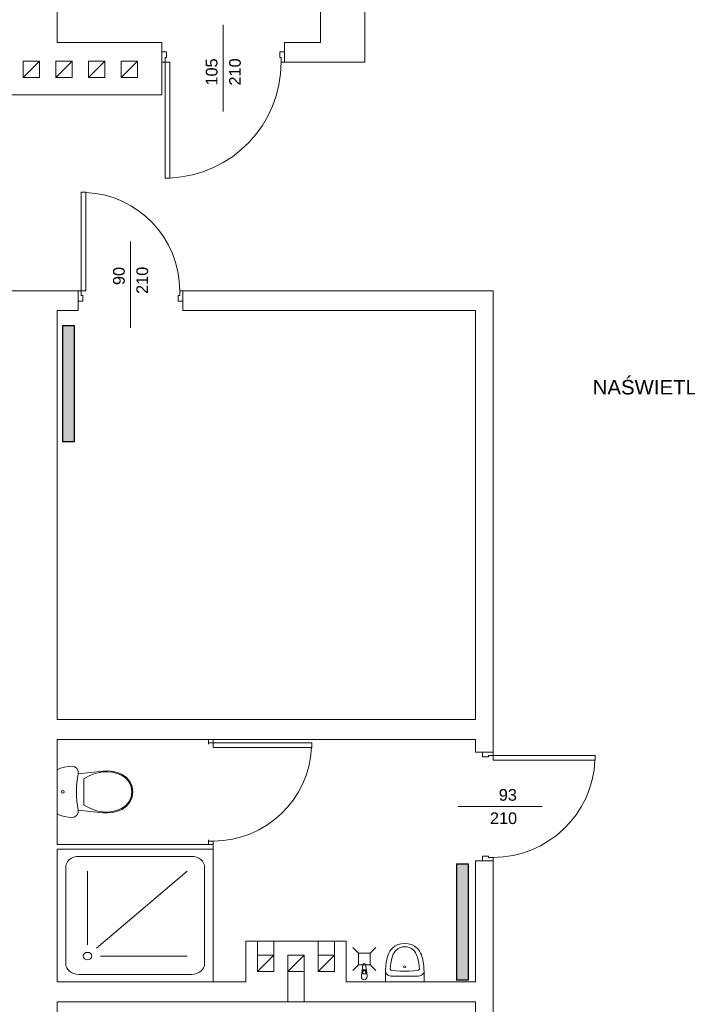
# Model space of a CAD drawing. Header units: millimetres. Extents: x 12683 to 90307, y 30842 to 62253.
# Tile 57 of 152: x 43648 to 44220, y 42301 to 43146. Entities that reach past the tile are written whole.
import ezdxf

# ---------------------------------------------------------------- set-up
doc = ezdxf.new("R2010")
doc.units = ezdxf.units.MM
doc.header["$LTSCALE"] = 0.6
doc.layers.add('zzz_podklady_drzwi_opisy', color=252, linetype='Continuous', lineweight=15)
doc.layers.add('zzz_podklady_sciany', color=252, linetype='Continuous', lineweight=15)
doc.layers.add('zzz_podklady_grzejniki_ist', color=252, linetype='Continuous')
doc.styles.add('GENERATED_STYLE_1', font='ARIAL.TTF')
doc.dimstyles.new('GENERATED_STYLE__5', dxfattribs={"dimtxt": 0.18, "dimasz": 91.2, "dimexe": 0.18, "dimexo": 0.0625, "dimgap": 0.09, "dimtad": 0, "dimtih": 1, "dimtoh": 1, "dimdec": 4, "dimzin": 0, "dimdsep": 46, "dimcen": 0.09, "dimadec": 0, "dimazin": 0, "dimtfac": 1, "dimtdec": 4, "dimtmove": 0, "dimatfit": 3, "dimldrblk": 'ARROWHEAD_5', "dimfxl": 1, "dimtolj": 1, "dimtzin": 0, "dimarcsym": 0})

# ---------------------------------------------------------------- blocks, each defined once
blk = doc.blocks.new('ARROWHEAD_5')
at = {"linetype": 'Continuous'}
blk.add_line((0, 0), (-1, 0), dxfattribs=at)
blk.add_solid([(-1, 0.2679), (0, 0), (-1, -0.2679), (-1, 0.2679)], dxfattribs=at)

msp = doc.modelspace()

# ---------------------------------------------------------------- hatches: boundary and pattern name
at = {"layer": 'zzz_podklady_grzejniki_ist'}
for points in [[(43684.07, 42783.88), (43694.07, 42783.88), (43694.07, 42883.88), (43684.07, 42883.88)], [(44022.04, 42322.08), (44032.04, 42322.08), (44032.04, 42422.08), (44022.04, 42422.08)]]:
    msp.add_hatch(color=256, dxfattribs=at).paths.add_polyline_path(points, flags=0)

# ---------------------------------------------------------------- linework, layer by layer
at = {"layer": 'zzz_podklady_drzwi_opisy'}
for p, q in [((43822, 43067.53), (43822, 43141.67)), ((43773.5, 43118.67), (43769.5, 43118.67)), ((43773.5, 43113.67), (43773.5, 43118.67)), ((43874.5, 43118.67), (43870.5, 43118.67)), ((43870.5, 43118.67), (43870.5, 43113.67)), ((43769.5, 43109.67), (43772.3, 43109.67)), ((43772.3, 43109.67), (43772.3, 43113.67)), ((43772.3, 43113.67), (43773.5, 43113.67)), ((43772.3, 43109.67), (43772.3, 43010.27)), ((43776.3, 43109.67), (43772.3, 43109.67)), ((43776.3, 43010.27), (43776.3, 43109.67)), ((43870.5, 43113.67), (43871.7, 43113.67)), ((43871.7, 43113.67), (43871.7, 43109.67)), ((43871.7, 43109.67), (43874.5, 43109.67)), ((43772.3, 43010.27), (43776.3, 43010.27)), ((43700.3, 42913.67), (43700.3, 42998.07)), ((43700.3, 42998.07), (43704.3, 42998.07)), ((43704.3, 42998.07), (43704.3, 42913.67)), ((43742.5, 42955.81), (43742.5, 42881.67)), ((43697.5, 42913.67), (43700.3, 42913.67)), ((43700.3, 42913.67), (43700.3, 42909.67)), ((43704.3, 42913.67), (43700.3, 42913.67)), ((43784.7, 42909.67), (43784.7, 42913.67)), ((43784.7, 42913.67), (43787.5, 42913.67)), ((43701.5, 42904.67), (43697.5, 42904.67)), ((43700.3, 42909.67), (43701.5, 42909.67)), ((43701.5, 42909.67), (43701.5, 42904.67)), ((43783.5, 42904.67), (43783.5, 42909.67)), ((43783.5, 42909.67), (43784.7, 42909.67)), ((43787.5, 42904.67), (43783.5, 42904.67)), ((43813.5, 42525.87), (43897.9, 42525.87)), ((43813.5, 42521.87), (43813.5, 42525.87)), ((43897.9, 42525.87), (43897.9, 42521.87)), ((43897.9, 42521.87), (43813.5, 42521.87)), ((44044.5, 42513.67), (44044.5, 42517.67)), ((44053.5, 42514.87), (44049.5, 42514.87)), ((44049.5, 42514.87), (44049.5, 42513.67)), ((44053.5, 42517.67), (44053.5, 42514.87)), ((44053.5, 42514.87), (44140.9, 42514.87)), ((44053.5, 42510.87), (44053.5, 42514.87)), ((44140.9, 42514.87), (44140.9, 42510.87)), ((44049.5, 42513.67), (44044.5, 42513.67)), ((44140.9, 42510.87), (44053.5, 42510.87)), ((44095.65, 42471.17), (44023.5, 42471.17)), ((44044.5, 42424.67), (44044.5, 42428.67)), ((44044.5, 42428.67), (44049.5, 42428.67)), ((44049.5, 42428.67), (44049.5, 42427.47)), ((44049.5, 42427.47), (44053.5, 42427.47)), ((44053.5, 42427.47), (44053.5, 42424.67))]:
    msp.add_line(p, q, dxfattribs=at)
for centre, radius, start, end in [((43772.3, 43109.67), 99.4, 272.30629, 0), ((43700.3, 42913.67), 84.4, 0, 87.28354), ((43813.5, 42525.87), 84.4, 270, 357.28354), ((44053.5, 42514.87), 87.4, 270, 357.37685)]:
    msp.add_arc(centre, radius, start, end, dxfattribs=at)
at = {"layer": 'zzz_podklady_grzejniki_ist'}
for p, q in [((43684.07, 42883.88), (43694.07, 42883.88)), ((43684.07, 42883.88), (43684.07, 42783.88)), ((43694.07, 42883.88), (43694.07, 42783.88)), ((43694.07, 42783.88), (43684.07, 42783.88)), ((44022.04, 42422.08), (44032.04, 42422.08)), ((44022.04, 42422.08), (44022.04, 42322.08)), ((44032.04, 42422.08), (44032.04, 42322.08)), ((44032.04, 42322.08), (44022.04, 42322.08))]:
    msp.add_line(p, q, dxfattribs=at)
at = {"layer": 'zzz_podklady_sciany'}
for p, q in [((43943.5, 43109.67), (43943.5, 43533.67)), ((43905.5, 43456.67), (43905.5, 43126.67)), ((43679.5, 43126.67), (43679.5, 43236.67)), ((43769.5, 43126.67), (43679.5, 43126.67)), ((43769.5, 43118.67), (43769.5, 43126.67)), ((43874.5, 43118.67), (43874.5, 43126.67)), ((43905.5, 43126.67), (43874.5, 43126.67)), ((43769.5, 43109.67), (43769.5, 43118.67)), ((43769.5, 43118.67), (43769.5, 43109.67)), ((43769.5, 43109.67), (43769.5, 43118.67)), ((43874.5, 43109.67), (43874.5, 43118.67)), ((43874.5, 43109.67), (43874.5, 43118.67)), ((43874.5, 43109.67), (43874.5, 43118.67)), ((43650.5, 43096.67), (43664.5, 43110.67)), ((43678.5, 43096.67), (43692.5, 43110.67)), ((43706.5, 43096.67), (43720.5, 43110.67)), ((43734.5, 43096.67), (43748.5, 43110.67)), ((43769.5, 43081.67), (43769.5, 43109.67)), ((43874.5, 43109.67), (43943.5, 43109.67)), ((43572.5, 43081.67), (43769.5, 43081.67)), ((43697.5, 42913.67), (43623.5, 42913.67)), ((43697.5, 42913.67), (43697.5, 42904.67)), ((43697.5, 42904.67), (43697.5, 42913.67)), ((43697.5, 42913.67), (43697.5, 42904.67)), ((43787.5, 42913.67), (43787.5, 42904.67)), ((44053.5, 42913.67), (43787.5, 42913.67)), ((43787.5, 42913.67), (43787.5, 42904.67)), ((43787.5, 42913.67), (43787.5, 42904.67)), ((44053.5, 42517.67), (44053.5, 42913.67)), ((43697.5, 42904.67), (43697.5, 42896.67)), ((43787.5, 42904.67), (43787.5, 42896.67)), ((43679.5, 42896.67), (43697.5, 42896.67)), ((43679.5, 42545.67), (43679.5, 42896.67)), ((43787.5, 42896.67), (44038.5, 42896.67)), ((44038.5, 42896.67), (44038.5, 42545.67)), ((44038.5, 42545.67), (43679.5, 42545.67)), ((43679.5, 42438.67), (43679.5, 42528.67)), ((43679.5, 42528.67), (43809.5, 42528.67)), ((43813.5, 42528.67), (43809.5, 42528.67)), ((43809.5, 42524.67), (43809.5, 42528.67)), ((43809.5, 42528.67), (43813.5, 42528.67)), ((43813.5, 42528.67), (43809.5, 42528.67)), ((43813.5, 42525.87), (43809.5, 42525.87)), ((43809.5, 42525.87), (43809.5, 42524.67)), ((43813.5, 42528.67), (44038.5, 42528.67)), ((43813.5, 42528.67), (43813.5, 42525.87)), ((44038.5, 42528.67), (44038.5, 42517.67)), ((44044.5, 42517.67), (44038.5, 42517.67)), ((44053.5, 42517.67), (44044.5, 42517.67)), ((44044.5, 42517.67), (44053.5, 42517.67)), ((44053.5, 42517.67), (44044.5, 42517.67)), ((43682.58, 42503.91), (43679.5, 42502.56)), ((43679.5, 42502.56), (43679.5, 42464.78)), ((43685.8, 42504.88), (43682.58, 42503.91)), ((43689.1, 42505.47), (43685.8, 42504.88)), ((43692.45, 42505.67), (43689.1, 42505.47)), ((43694.72, 42505.16), (43692.45, 42505.67)), ((43696.55, 42503.72), (43694.72, 42505.16)), ((43697.59, 42501.63), (43696.55, 42503.72)), ((43697.64, 42499.3), (43697.59, 42501.63)), ((43718.81, 42501.57), (43697.64, 42499.3)), ((43710.39, 42498.82), (43706.37, 42497.1)), ((43714.58, 42500.05), (43710.39, 42498.82)), ((43718.89, 42500.77), (43714.58, 42500.05)), ((43723.04, 42501.73), (43718.81, 42501.57)), ((43723.01, 42500.92), (43718.89, 42500.77)), ((43727.1, 42500.48), (43723.01, 42500.92)), ((43727.24, 42501.28), (43723.04, 42501.73)), ((43731.1, 42499.47), (43727.1, 42500.48)), ((43731.35, 42500.24), (43727.24, 42501.28)), ((43734.91, 42497.9), (43731.1, 42499.47)), ((43735.26, 42498.62), (43731.35, 42500.24)), ((43739.06, 42496.02), (43735.26, 42498.62)), ((43706.37, 42497.1), (43702.58, 42494.92)), ((43702.58, 42494.92), (43702.58, 42472.42)), ((43738.52, 42495.42), (43734.91, 42497.9)), ((43741.32, 42492.04), (43738.52, 42495.42)), ((43742.01, 42492.47), (43739.06, 42496.02)), ((43743.1, 42488.02), (43741.32, 42492.04)), ((43743.87, 42488.24), (43742.01, 42492.47)), ((43743.7, 42483.67), (43743.1, 42488.02)), ((43743.1, 42479.32), (43743.7, 42483.67)), ((43744.5, 42483.67), (43743.87, 42488.24)), ((43743.87, 42479.1), (43744.5, 42483.67)), ((43738.52, 42471.92), (43741.32, 42475.3)), ((43739.06, 42471.32), (43742.01, 42474.87)), ((43741.32, 42475.3), (43743.1, 42479.32)), ((43742.01, 42474.87), (43743.87, 42479.1)), ((43679.5, 42464.78), (43682.58, 42463.43)), ((43696.55, 42463.62), (43697.59, 42465.71)), ((43697.59, 42465.71), (43697.64, 42468.04)), ((43697.64, 42468.04), (43718.81, 42465.77)), ((43702.58, 42472.42), (43706.37, 42470.24)), ((43706.37, 42470.24), (43710.39, 42468.52)), ((43710.39, 42468.52), (43714.58, 42467.29)), ((43714.58, 42467.29), (43718.89, 42466.57)), ((43718.81, 42465.77), (43723.04, 42465.61)), ((43718.89, 42466.57), (43723.01, 42466.42)), ((43723.01, 42466.42), (43727.1, 42466.86)), ((43723.04, 42465.61), (43727.24, 42466.06)), ((43727.1, 42466.86), (43731.1, 42467.87)), ((43727.24, 42466.06), (43731.35, 42467.1)), ((43731.1, 42467.87), (43734.91, 42469.44)), ((43731.35, 42467.1), (43735.26, 42468.72)), ((43734.91, 42469.44), (43738.52, 42471.92)), ((43735.26, 42468.72), (43739.06, 42471.32)), ((43682.58, 42463.43), (43685.8, 42462.46)), ((43685.8, 42462.46), (43689.1, 42461.87)), ((43689.1, 42461.87), (43692.45, 42461.67)), ((43692.45, 42461.67), (43694.72, 42462.18)), ((43694.72, 42462.18), (43696.55, 42463.62)), ((43809.5, 42438.67), (43809.5, 42442.67)), ((43809.5, 42442.67), (43809.5, 42441.47)), ((43809.5, 42441.47), (43813.5, 42441.47)), ((43813.5, 42441.47), (43813.5, 42438.67)), ((43809.5, 42438.67), (43679.5, 42438.67)), ((43679.5, 42320.67), (43679.5, 42434.67)), ((43679.5, 42434.67), (43813.5, 42434.67)), ((43813.5, 42434.67), (43679.5, 42434.67)), ((43679.5, 42434.67), (43679.5, 42320.67)), ((43813.5, 42438.67), (43809.5, 42438.67)), ((43813.5, 42438.67), (43809.5, 42438.67)), ((43813.5, 42438.67), (43809.5, 42438.67)), ((43813.5, 42434.67), (43813.5, 42438.67)), ((43813.5, 42320.67), (43813.5, 42434.67)), ((43698.11, 42428.34), (43794.89, 42428.34)), ((44044.5, 42424.67), (44038.5, 42424.67)), ((44038.5, 42424.67), (44038.5, 42320.67)), ((44053.5, 42424.67), (44044.5, 42424.67)), ((44053.5, 42424.67), (44044.5, 42424.67)), ((44053.5, 42424.67), (44044.5, 42424.67)), ((44053.5, 42253.76), (44053.5, 42424.67)), ((43686.95, 42336.5), (43686.95, 42418.84)), ((43705.56, 42352.34), (43705.56, 42415.67)), ((43713.46, 42349.55), (43791.17, 42415.67)), ((43806.06, 42336.5), (43806.06, 42418.84)), ((43927.5, 42355.67), (43841.5, 42355.67)), ((43841.5, 42355.67), (43841.5, 42320.67)), ((43851.5, 42343.67), (43851.5, 42355.67)), ((43865.5, 42343.67), (43865.5, 42355.67)), ((43903.5, 42343.67), (43903.5, 42355.67)), ((43917.5, 42343.67), (43917.5, 42355.67)), ((43927.5, 42320.67), (43927.5, 42355.67)), ((43937.98, 42345.29), (43933.12, 42350.14)), ((43947.98, 42345.29), (43952.83, 42350.14)), ((43965.03, 42346.92), (43964.18, 42345.44)), ((43966.06, 42348.34), (43965.03, 42346.92)), ((43967.24, 42349.69), (43966.06, 42348.34)), ((43969.29, 42351.36), (43967.24, 42349.69)), ((43968.58, 42345.73), (43969.45, 42346.95)), ((43971.81, 42352.63), (43969.29, 42351.36)), ((43969.45, 42346.95), (43970.38, 42348.01)), ((43970.38, 42348.01), (43971.91, 42349.26)), ((43974.68, 42353.42), (43971.81, 42352.63)), ((43971.91, 42349.26), (43973.66, 42350.13)), ((43973.66, 42350.13), (43975.63, 42350.68)), ((43977.72, 42353.69), (43974.68, 42353.42)), ((43975.63, 42350.68), (43977.72, 42350.86)), ((43980.76, 42353.42), (43977.72, 42353.69)), ((43977.72, 42350.86), (43979.81, 42350.68)), ((43979.81, 42350.68), (43981.78, 42350.13)), ((43983.62, 42352.63), (43980.76, 42353.42)), ((43981.78, 42350.13), (43983.53, 42349.26)), ((43983.53, 42349.26), (43985.06, 42348.01)), ((43986.15, 42351.36), (43983.62, 42352.63)), ((43985.06, 42348.01), (43985.99, 42346.95)), ((43985.99, 42346.95), (43986.86, 42345.73)), ((43988.2, 42349.69), (43986.15, 42351.36)), ((43989.38, 42348.34), (43988.2, 42349.69)), ((43990.4, 42346.92), (43989.38, 42348.34)), ((43991.26, 42345.44), (43990.4, 42346.92)), ((43716.73, 42342.84), (43791.17, 42342.84)), ((43851.5, 42329.67), (43865.5, 42343.67)), ((43877.5, 42329.67), (43891.5, 42343.67)), ((43903.5, 42329.67), (43917.5, 42343.67)), ((43937.98, 42345.29), (43947.98, 42345.29)), ((43937.98, 42345.29), (43937.98, 42335.29)), ((43947.98, 42345.29), (43947.98, 42335.29)), ((43962.36, 42339.78), (43961.87, 42337.19)), ((43962.98, 42342.35), (43962.36, 42339.78)), ((43963.49, 42343.92), (43962.98, 42342.35)), ((43964.18, 42345.44), (43963.49, 42343.92)), ((43965.75, 42336.87), (43966.22, 42339.35)), ((43966.22, 42339.35), (43966.81, 42341.79)), ((43966.81, 42341.79), (43967.25, 42343.16)), ((43967.25, 42343.16), (43967.84, 42344.47)), ((43967.84, 42344.47), (43968.58, 42345.73)), ((43986.86, 42345.73), (43987.6, 42344.47)), ((43987.6, 42344.47), (43988.18, 42343.16)), ((43988.18, 42343.16), (43988.63, 42341.79)), ((43988.63, 42341.79), (43989.22, 42339.35)), ((43989.22, 42339.35), (43989.69, 42336.87)), ((43991.95, 42343.92), (43991.26, 42345.44)), ((43992.46, 42342.35), (43991.95, 42343.92)), ((43993.08, 42339.78), (43992.46, 42342.35)), ((43993.57, 42337.19), (43993.08, 42339.78)), ((43877.5, 42329.67), (43877.5, 42303.67)), ((43891.5, 42329.67), (43891.5, 42303.67)), ((43937.98, 42335.29), (43933.12, 42330.44)), ((43947.98, 42335.29), (43937.98, 42335.29)), ((43940.88, 42329.21), (43940.48, 42325.02)), ((43941.87, 42335.46), (43941.2, 42330.17)), ((43944.75, 42330.17), (43944.09, 42335.46)), ((43945.08, 42329.21), (43945.48, 42325.02)), ((43947.98, 42335.29), (43952.83, 42330.44)), ((43961.34, 42328.76), (43961.21, 42329.42)), ((43961.21, 42329.09), (43961.21, 42329.42)), ((43961.21, 42325.78), (43961.21, 42329.09)), ((43961.3, 42331.87), (43961.22, 42329.38)), ((43961.44, 42333.73), (43961.3, 42331.87)), ((43961.52, 42334.59), (43961.44, 42333.73)), ((43961.87, 42337.19), (43961.52, 42334.59)), ((43965.2, 42331.76), (43965.34, 42333.57)), ((43965.23, 42331.5), (43965.2, 42331.76)), ((43965.35, 42331.25), (43965.23, 42331.5)), ((43965.34, 42333.57), (43965.41, 42334.37)), ((43965.54, 42331.03), (43965.35, 42331.25)), ((43965.41, 42334.37), (43965.75, 42336.87)), ((43965.8, 42330.84), (43965.54, 42331.03)), ((43966.12, 42330.71), (43965.8, 42330.84)), ((43966.46, 42330.63), (43966.12, 42330.71)), ((43970.19, 42330.18), (43966.46, 42330.63)), ((43973.94, 42329.91), (43970.19, 42330.18)), ((43975.02, 42329.89), (43973.94, 42329.91)), ((43980.43, 42329.89), (43975.02, 42329.89)), ((43981.49, 42329.91), (43980.43, 42329.89)), ((43985.25, 42330.18), (43981.49, 42329.91)), ((43988.97, 42330.63), (43985.25, 42330.18)), ((43989.32, 42330.71), (43988.97, 42330.63)), ((43989.63, 42330.84), (43989.32, 42330.71)), ((43989.89, 42331.03), (43989.63, 42330.84)), ((43989.69, 42336.87), (43990.03, 42334.37)), ((43990.09, 42331.25), (43989.89, 42331.03)), ((43990.03, 42334.37), (43990.1, 42333.57)), ((43990.21, 42331.5), (43990.09, 42331.25)), ((43990.1, 42333.57), (43990.24, 42331.76)), ((43990.24, 42331.76), (43990.21, 42331.5)), ((43993.92, 42334.59), (43993.57, 42337.19)), ((43993.99, 42333.73), (43993.92, 42334.59)), ((43994.14, 42331.87), (43993.99, 42333.73)), ((43994.23, 42329.42), (43994.09, 42328.76)), ((43994.23, 42329.42), (43994.14, 42331.87)), ((43994.23, 42329.09), (43994.23, 42329.42)), ((43994.23, 42325.78), (43994.23, 42329.09)), ((43841.5, 42320.67), (43679.5, 42320.67)), ((43679.5, 42320.67), (43813.5, 42320.67)), ((43698.11, 42327), (43794.89, 42327)), ((44038.5, 42320.67), (43927.5, 42320.67)), ((43941.62, 42327.51), (43941.62, 42329)), ((43944.34, 42327.51), (43941.62, 42327.51)), ((43944.34, 42329), (43944.34, 42327.51)), ((43961.21, 42325.01), (43961.21, 42325.78)), ((43961.21, 42320.67), (43961.21, 42325.01)), ((43994.23, 42320.67), (43961.21, 42320.67)), ((43961.63, 42328.12), (43961.34, 42328.76)), ((43962.06, 42327.52), (43961.63, 42328.12)), ((43962.63, 42326.99), (43962.06, 42327.52)), ((43963.31, 42326.53), (43962.63, 42326.99)), ((43964.09, 42326.15), (43963.31, 42326.53)), ((43964.95, 42325.88), (43964.09, 42326.15)), ((43965.85, 42325.71), (43964.95, 42325.88)), ((43966.78, 42325.66), (43965.85, 42325.71)), ((43988.66, 42325.66), (43966.78, 42325.66)), ((43989.59, 42325.71), (43988.66, 42325.66)), ((43990.5, 42325.88), (43989.59, 42325.71)), ((43991.35, 42326.15), (43990.5, 42325.88)), ((43992.13, 42326.53), (43991.35, 42326.15)), ((43992.81, 42326.99), (43992.13, 42326.53)), ((43993.38, 42327.52), (43992.81, 42326.99)), ((43993.81, 42328.12), (43993.38, 42327.52)), ((43994.09, 42328.76), (43993.81, 42328.12)), ((43994.23, 42325.34), (43994.23, 42325.78)), ((43994.23, 42323.05), (43994.23, 42325.34)), ((43994.23, 42320.67), (43994.23, 42323.05)), ((43679.5, 42107.67), (43679.5, 42303.67)), ((43679.5, 42303.67), (43841.5, 42303.67)), ((43841.5, 42303.67), (43927.5, 42303.67)), ((43927.5, 42303.67), (44038.5, 42303.67)), ((44038.5, 42303.67), (44038.5, 42253.76))]:
    msp.add_line(p, q, dxfattribs=at)
at = {"layer": 'zzz_podklady_sciany', "flags": 128}
for points in [[(43650.5, 43096.67), (43664.5, 43096.67), (43664.5, 43110.67), (43650.5, 43110.67)], [(43678.5, 43096.67), (43692.5, 43096.67), (43692.5, 43110.67), (43678.5, 43110.67)], [(43706.5, 43096.67), (43720.5, 43096.67), (43720.5, 43110.67), (43706.5, 43110.67)], [(43734.5, 43096.67), (43748.5, 43096.67), (43748.5, 43110.67), (43734.5, 43110.67)], [(43851.5, 42329.67), (43865.5, 42329.67), (43865.5, 42343.67), (43851.5, 42343.67)], [(43877.5, 42329.67), (43891.5, 42329.67), (43891.5, 42343.67), (43877.5, 42343.67)], [(43903.5, 42329.67), (43917.5, 42329.67), (43917.5, 42343.67), (43903.5, 42343.67)]]:
    msp.add_lwpolyline(points, close=True, dxfattribs=at)
at = {"layer": 'zzz_podklady_sciany'}
for centre, radius, start, end in [((43942.98, 42329.02), 2.11, 5.16961, 174.83039), ((43942.98, 42329), 1.36, 0, 180), ((43942.98, 42335.32), 1.12, 7.13892, 172.86108), ((43942.98, 42325.02), 2.5, 180, 0)]:
    msp.add_arc(centre, radius, start, end, dxfattribs=at)
for centre, major_axis, ratio, start_param, end_param in [((43774.28, 42483.67), (0, 78.5), 0.9963, 1.370375, 1.771221), ((43698.11, 42418.84), (11.17, 0), 0.850746, 1.570796, 3.141593), ((43794.89, 42418.84), (11.17, 0), 0.850746, 0, 1.570796), ((43698.11, 42336.5), (11.17, 0), 0.850746, 3.141593, 4.712389), ((43794.89, 42336.5), (11.17, 0), 0.850746, 4.712389, 6.283185)]:
    msp.add_ellipse(centre, major_axis=major_axis, ratio=ratio, start_param=start_param, end_param=end_param, dxfattribs=at)
for centre, major_axis, ratio in [((43684.48, 42483.67), (0, 1.22), 0.9963), ((43705.56, 42342.84), (-3.72, 0), 0.850746), ((43977.68, 42333.58), (-0.927, 0), 0.93164)]:
    msp.add_ellipse(centre, major_axis=major_axis, ratio=ratio, dxfattribs=at)

# ---------------------------------------------------------------- texts
at = {"layer": 'zzz_podklady_drzwi_opisy', "char_height": 10, "attachment_point": 7, "rotation": 90, "style": 'GENERATED_STYLE_1'}
for s, insert in [('{105}', (43817.21, 43089.67)), ('{210}', (43837.21, 43089.67)), ('{90}', (43737.71, 42918.49)), ('{210}', (43757.71, 42910.9))]:
    msp.add_mtext(s, dxfattribs=dict(at, insert=insert))
at = {"layer": 'zzz_podklady_drzwi_opisy', "insert": (44420.28, 42830.8), "char_height": 12.5, "width": 276.3434, "attachment_point": 6, "style": 'GENERATED_STYLE_1'}
msp.add_mtext('{NAŚWIETLE SZEROKOŚĆ 399 CM}', dxfattribs=at)
at = {"layer": 'zzz_podklady_drzwi_opisy', "char_height": 10, "attachment_point": 7, "style": 'GENERATED_STYLE_1'}
for s, insert in [('{93}', (44058.33, 42475.96)), ('{210}', (44050.74, 42455.96))]:
    msp.add_mtext(s, dxfattribs=dict(at, insert=insert))

# ---------------------------------------------------------------- leaders
at = {"layer": 'zzz_podklady_drzwi_opisy', "annotation_type": 0, "has_hookline": 1, "hookline_direction": 1, "text_width": 247.11}
msp.add_leader([(44460.52, 42839.43), (44420.37, 42830.8)], dimstyle='GENERATED_STYLE__5', dxfattribs=at)

doc.saveas('drawing.dxf')
